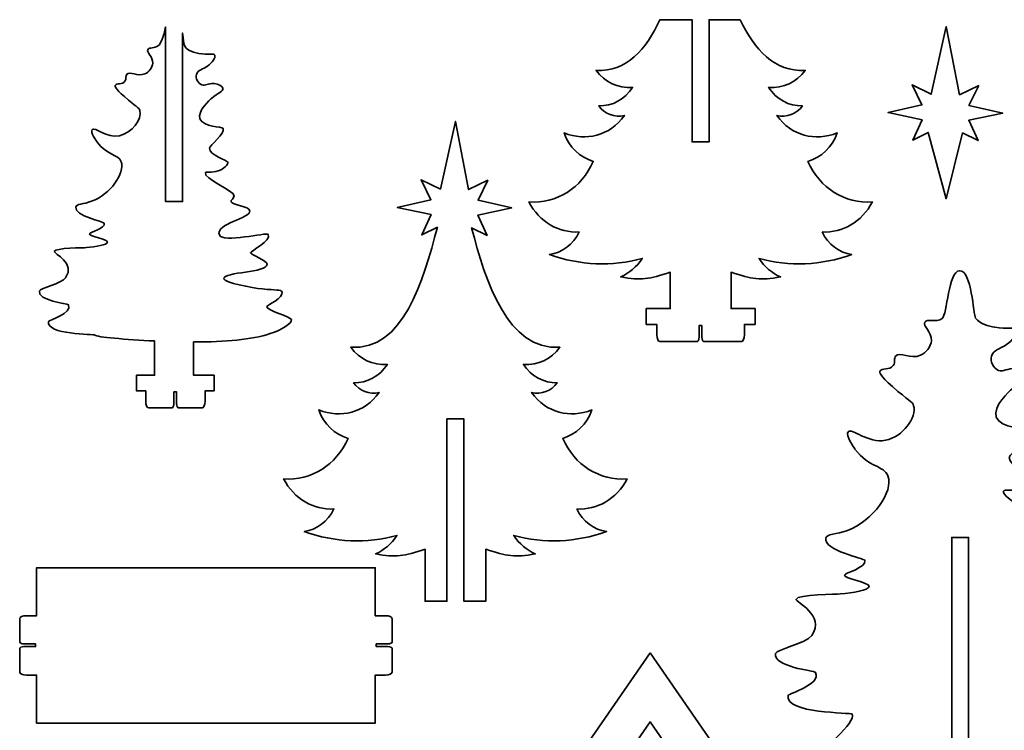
# Model space of a CAD drawing. Header units: inches. Extents: x -34.1 to 34.9, y -29.1 to 30.6.
# Tile 8 of 42: x -24.8 to -17.9, y -8.1 to -3.1. Entities that reach past the tile are written whole.
import ezdxf

# ---------------------------------------------------------------- set-up
doc = ezdxf.new("R2010")
doc.units = ezdxf.units.IN
doc.header["$MEASUREMENT"] = 0
doc.layers.add('Layer 1', color=7, linetype='Continuous')

msp = doc.modelspace()

# ---------------------------------------------------------------- linework, layer by layer
at = {"layer": 'Layer 1', "color": 242, "lineweight": 35}
for points, knots in [([(-19.1758, -4.6147), (-19.1343, -4.7027), (-19.0563, -4.7606), (-18.9685, -4.7719), (-19.1826, -4.8499), (-19.4049, -4.8561), (-19.6158, -4.7998), (-19.5775, -4.858), (-19.5261, -4.9023), (-19.466, -4.9289), (-19.6092, -4.9536), (-19.664, -4.9446), (-19.811, -4.896), (-19.811, -4.896), (-19.811, -5.1492), (-19.811, -5.1492), (-19.811, -5.1492), (-19.6439, -5.1492), (-19.6439, -5.1492), (-19.6439, -5.1492), (-19.6439, -5.2603), (-19.6439, -5.2603), (-19.6439, -5.2603), (-19.7176, -5.2603), (-19.7176, -5.2603), (-19.7176, -5.2603), (-19.7176, -5.3333), (-19.7176, -5.3333), (-19.7176, -5.359), (-19.7269, -5.3799), (-19.7383, -5.3799), (-19.7383, -5.3799), (-20.0011, -5.3799), (-20.0011, -5.3799), (-20.0085, -5.3799), (-20.0144, -5.3665), (-20.0144, -5.35), (-20.0144, -5.35), (-20.0144, -5.2685), (-20.0144, -5.2685), (-20.0144, -5.2685), (-20.0339, -5.2685), (-20.0339, -5.2685), (-20.0339, -5.2685), (-20.0339, -5.35), (-20.0339, -5.35), (-20.0339, -5.3665), (-20.0398, -5.3799), (-20.0472, -5.3799), (-20.0472, -5.3799), (-20.3081, -5.3799), (-20.3081, -5.3799), (-20.3196, -5.3799), (-20.3289, -5.359), (-20.3289, -5.3333), (-20.3289, -5.3333), (-20.3289, -5.2603), (-20.3289, -5.2603), (-20.3289, -5.2603), (-20.4026, -5.2603), (-20.4026, -5.2603), (-20.4026, -5.2603), (-20.4026, -5.1492), (-20.4026, -5.1492), (-20.4026, -5.1492), (-20.2351, -5.1492), (-20.2351, -5.1492), (-20.2351, -5.1492), (-20.2351, -4.896), (-20.2351, -4.896), (-20.3822, -4.9446), (-20.4373, -4.9536), (-20.5805, -4.9289), (-20.5204, -4.9023), (-20.469, -4.858), (-20.4306, -4.7998), (-20.6416, -4.8561), (-20.8639, -4.8499), (-21.0779, -4.7719), (-20.9902, -4.7606), (-20.9121, -4.7027), (-20.8706, -4.6147), (-21.0129, -4.6221), (-21.148, -4.5464), (-21.2214, -4.4053), (-21.0275, -4.4179), (-20.8547, -4.3101), (-20.7718, -4.1225), (-20.8659, -4.0944), (-20.9408, -4.0234), (-20.9759, -3.9235), (-20.8229, -3.9846), (-20.657, -3.9458), (-20.555, -3.8013), (-20.6243, -3.8194), (-20.6915, -3.7908), (-20.7335, -3.735), (-20.64, -3.7375), (-20.5521, -3.6898), (-20.4976, -3.6058), (-20.6004, -3.6159), (-20.692, -3.5674), (-20.7527, -3.4871), (-20.5396, -3.4992), (-20.4036, -3.3419), (-20.3076, -3.1337), (-20.3076, -3.1337), (-20.0823, -3.1337), (-20.0823, -3.1337), (-20.0823, -3.1337), (-20.0823, -3.987), (-20.0823, -3.987), (-20.0823, -3.987), (-19.9642, -3.987), (-19.9642, -3.987), (-19.9642, -3.987), (-19.9642, -3.1337), (-19.9642, -3.1337), (-19.9642, -3.1337), (-19.7477, -3.1337), (-19.7477, -3.1337), (-19.6481, -3.3419), (-19.5075, -3.4993), (-19.2938, -3.4871), (-19.3545, -3.5674), (-19.446, -3.6159), (-19.5489, -3.6058), (-19.4944, -3.6898), (-19.4065, -3.7375), (-19.3129, -3.735), (-19.3549, -3.7908), (-19.4221, -3.8194), (-19.4915, -3.8013), (-19.3894, -3.9458), (-19.2236, -3.9846), (-19.0706, -3.9235), (-19.1056, -4.0234), (-19.1805, -4.0944), (-19.2746, -4.1225), (-19.1917, -4.3101), (-19.019, -4.4179), (-18.825, -4.4053), (-18.8984, -4.5464), (-19.0336, -4.6221), (-19.1758, -4.6147)], [0, 0, 0, 0, 0.020833, 0.020833, 0.020833, 0.041667, 0.041667, 0.041667, 0.0625, 0.0625, 0.0625, 0.083333, 0.083333, 0.083333, 0.104167, 0.104167, 0.104167, 0.125, 0.125, 0.125, 0.145833, 0.145833, 0.145833, 0.166667, 0.166667, 0.166667, 0.1875, 0.1875, 0.1875, 0.208333, 0.208333, 0.208333, 0.229167, 0.229167, 0.229167, 0.25, 0.25, 0.25, 0.270833, 0.270833, 0.270833, 0.291667, 0.291667, 0.291667, 0.3125, 0.3125, 0.3125, 0.333333, 0.333333, 0.333333, 0.354167, 0.354167, 0.354167, 0.375, 0.375, 0.375, 0.395833, 0.395833, 0.395833, 0.416667, 0.416667, 0.416667, 0.4375, 0.4375, 0.4375, 0.458333, 0.458333, 0.458333, 0.479167, 0.479167, 0.479167, 0.5, 0.5, 0.5, 0.520833, 0.520833, 0.520833, 0.541667, 0.541667, 0.541667, 0.5625, 0.5625, 0.5625, 0.583333, 0.583333, 0.583333, 0.604167, 0.604167, 0.604167, 0.625, 0.625, 0.625, 0.645833, 0.645833, 0.645833, 0.666667, 0.666667, 0.666667, 0.6875, 0.6875, 0.6875, 0.708333, 0.708333, 0.708333, 0.729167, 0.729167, 0.729167, 0.75, 0.75, 0.75, 0.770833, 0.770833, 0.770833, 0.791667, 0.791667, 0.791667, 0.8125, 0.8125, 0.8125, 0.833333, 0.833333, 0.833333, 0.854167, 0.854167, 0.854167, 0.875, 0.875, 0.875, 0.895833, 0.895833, 0.895833, 0.916667, 0.916667, 0.916667, 0.9375, 0.9375, 0.9375, 0.958333, 0.958333, 0.958333, 0.979167, 0.979167, 0.979167, 1, 1, 1, 1]), ([(-23.0252, -5.3238), (-23.1613, -5.3677), (-23.3335, -5.3823), (-23.5599, -5.3822), (-23.5599, -5.3822), (-23.5599, -5.6149), (-23.5599, -5.6149), (-23.5599, -5.6149), (-23.4177, -5.6149), (-23.4177, -5.6149), (-23.4177, -5.6149), (-23.4177, -5.7244), (-23.4177, -5.7244), (-23.4177, -5.7244), (-23.4804, -5.7244), (-23.4804, -5.7244), (-23.4804, -5.7244), (-23.4804, -5.7311), (-23.4804, -5.7311), (-23.4804, -5.7311), (-23.4804, -5.7959), (-23.4804, -5.7959), (-23.4804, -5.8216), (-23.4897, -5.8425), (-23.5011, -5.8425), (-23.5011, -5.8425), (-23.6653, -5.8425), (-23.6653, -5.8425), (-23.6726, -5.8425), (-23.6785, -5.8291), (-23.6785, -5.8126), (-23.6785, -5.8126), (-23.6785, -5.7311), (-23.6785, -5.7311), (-23.6785, -5.7311), (-23.6981, -5.7311), (-23.6981, -5.7311), (-23.6981, -5.7311), (-23.6981, -5.8126), (-23.6981, -5.8126), (-23.6981, -5.8291), (-23.704, -5.8425), (-23.7113, -5.8425), (-23.7113, -5.8425), (-23.8736, -5.8425), (-23.8736, -5.8425), (-23.885, -5.8425), (-23.8943, -5.8216), (-23.8943, -5.7959), (-23.8943, -5.7959), (-23.8943, -5.7311), (-23.8943, -5.7311), (-23.8943, -5.7311), (-23.8943, -5.7244), (-23.8943, -5.7244), (-23.8943, -5.7244), (-23.9585, -5.7244), (-23.9585, -5.7244), (-23.9585, -5.7244), (-23.9585, -5.6149), (-23.9585, -5.6149), (-23.9585, -5.6149), (-23.8325, -5.6149), (-23.8325, -5.6149), (-23.8325, -5.6149), (-23.8325, -5.3753), (-23.8325, -5.3753), (-24.0296, -5.3657), (-24.2404, -5.3478), (-24.2472, -5.3352), (-24.2526, -5.3251), (-24.5916, -5.3341), (-24.5725, -5.2394), (-24.5704, -5.2292), (-24.4045, -5.1861), (-24.4338, -5.1229), (-24.4385, -5.1128), (-24.6509, -5.0961), (-24.6363, -5.0258), (-24.632, -5.0056), (-24.4814, -4.9763), (-24.4531, -4.9348), (-24.3822, -4.8307), (-24.5351, -4.7646), (-24.5325, -4.7516), (-24.5271, -4.7249), (-24.3217, -4.725), (-24.308, -4.7241), (-24.2448, -4.7198), (-24.1623, -4.7039), (-24.1619, -4.686), (-24.1614, -4.6636), (-24.2884, -4.6473), (-24.2865, -4.6281), (-24.2855, -4.618), (-24.1753, -4.5898), (-24.1831, -4.5536), (-24.1853, -4.5429), (-24.3922, -4.5031), (-24.3821, -4.4413), (-24.3785, -4.4191), (-24.3276, -4.4213), (-24.272, -4.4011), (-24.1429, -4.3542), (-24.0356, -4.2032), (-24.0657, -4.1247), (-24.0867, -4.0696), (-24.1624, -4.084), (-24.2335, -3.9877), (-24.2367, -3.9833), (-24.2837, -3.9188), (-24.2677, -3.9004), (-24.2484, -3.8781), (-24.1692, -3.9605), (-24.0776, -3.9432), (-23.9911, -3.9268), (-23.9177, -3.8259), (-23.9353, -3.7679), (-23.9426, -3.7437), (-23.9596, -3.7434), (-24.0433, -3.6705), (-24.1095, -3.6128), (-24.1084, -3.5969), (-24.1058, -3.5911), (-24.0984, -3.5749), (-24.0586, -3.5889), (-24.039, -3.5636), (-24.0249, -3.5452), (-24.0385, -3.5284), (-24.0263, -3.5148), (-24.0046, -3.4906), (-23.952, -3.5342), (-23.9003, -3.5117), (-23.8717, -3.4992), (-23.8475, -3.4681), (-23.8453, -3.4375), (-23.8419, -3.3912), (-23.8903, -3.3642), (-23.8792, -3.3433), (-23.8683, -3.3228), (-23.8356, -3.3388), (-23.8041, -3.3145), (-23.7908, -3.3043), (-23.7687, -3.2459), (-23.7553, -3.1845), (-23.7553, -3.1845), (-23.7553, -4.4032), (-23.7553, -4.4032), (-23.7553, -4.4032), (-23.6372, -4.4032), (-23.6372, -4.4032), (-23.6372, -4.4032), (-23.6372, -3.2269), (-23.6372, -3.2269), (-23.6232, -3.3183), (-23.6394, -3.3449), (-23.523, -3.3691), (-23.4593, -3.3823), (-23.4216, -3.3645), (-23.4133, -3.381), (-23.4049, -3.3977), (-23.4329, -3.4363), (-23.4635, -3.4575), (-23.4938, -3.4784), (-23.5304, -3.4847), (-23.5401, -3.5152), (-23.5485, -3.5416), (-23.5298, -3.5777), (-23.5036, -3.5882), (-23.4787, -3.5982), (-23.46, -3.5749), (-23.4175, -3.5798), (-23.3912, -3.5828), (-23.3569, -3.5964), (-23.3554, -3.6137), (-23.3536, -3.6335), (-23.3905, -3.6432), (-23.4359, -3.6828), (-23.4452, -3.691), (-23.5359, -3.7717), (-23.516, -3.825), (-23.4936, -3.8853), (-23.3615, -3.8794), (-23.3551, -3.8918), (-23.3367, -3.9272), (-23.4494, -4.0141), (-23.45, -4.0302), (-23.4516, -4.0799), (-23.3243, -4.1158), (-23.3215, -4.1276), (-23.317, -4.1464), (-23.3526, -4.1752), (-23.3878, -4.1883), (-23.4372, -4.2066), (-23.4736, -4.1895), (-23.4782, -4.201), (-23.4938, -4.2397), (-23.2782, -4.3292), (-23.2777, -4.3619), (-23.2774, -4.3815), (-23.3031, -4.3913), (-23.2989, -4.4057), (-23.2938, -4.423), (-23.1715, -4.4365), (-23.1676, -4.4678), (-23.1609, -4.5214), (-23.4119, -4.557), (-23.3808, -4.6358), (-23.357, -4.6962), (-23.0498, -4.614), (-23.0391, -4.633), (-23.0156, -4.675), (-23.164, -4.75), (-23.1634, -4.7601), (-23.1625, -4.7727), (-23.0476, -4.8146), (-23.0476, -4.8391), (-23.0476, -4.9027), (-23.3504, -4.8901), (-23.3497, -4.9422), (-23.3494, -4.9671), (-23.1517, -5.0053), (-23.0787, -5.0128), (-22.9887, -5.022), (-22.9488, -5.016), (-22.943, -5.0339), (-22.9298, -5.0743), (-23.0487, -5.1265), (-23.0491, -5.1366), (-23.0503, -5.1629), (-22.8819, -5.2069), (-22.8779, -5.2257), (-22.8723, -5.2519), (-22.9463, -5.2984), (-23.0252, -5.3238)], [0, 0, 0, 0, 0.012821, 0.012821, 0.012821, 0.025641, 0.025641, 0.025641, 0.038462, 0.038462, 0.038462, 0.051282, 0.051282, 0.051282, 0.064103, 0.064103, 0.064103, 0.076923, 0.076923, 0.076923, 0.089744, 0.089744, 0.089744, 0.102564, 0.102564, 0.102564, 0.115385, 0.115385, 0.115385, 0.128205, 0.128205, 0.128205, 0.141026, 0.141026, 0.141026, 0.153846, 0.153846, 0.153846, 0.166667, 0.166667, 0.166667, 0.179487, 0.179487, 0.179487, 0.192308, 0.192308, 0.192308, 0.205128, 0.205128, 0.205128, 0.217949, 0.217949, 0.217949, 0.230769, 0.230769, 0.230769, 0.24359, 0.24359, 0.24359, 0.25641, 0.25641, 0.25641, 0.269231, 0.269231, 0.269231, 0.282051, 0.282051, 0.282051, 0.294872, 0.294872, 0.294872, 0.307692, 0.307692, 0.307692, 0.320513, 0.320513, 0.320513, 0.333333, 0.333333, 0.333333, 0.346154, 0.346154, 0.346154, 0.358974, 0.358974, 0.358974, 0.371795, 0.371795, 0.371795, 0.384615, 0.384615, 0.384615, 0.397436, 0.397436, 0.397436, 0.410256, 0.410256, 0.410256, 0.423077, 0.423077, 0.423077, 0.435897, 0.435897, 0.435897, 0.448718, 0.448718, 0.448718, 0.461538, 0.461538, 0.461538, 0.474359, 0.474359, 0.474359, 0.487179, 0.487179, 0.487179, 0.5, 0.5, 0.5, 0.512821, 0.512821, 0.512821, 0.525641, 0.525641, 0.525641, 0.538462, 0.538462, 0.538462, 0.551282, 0.551282, 0.551282, 0.564103, 0.564103, 0.564103, 0.576923, 0.576923, 0.576923, 0.589744, 0.589744, 0.589744, 0.602564, 0.602564, 0.602564, 0.615385, 0.615385, 0.615385, 0.628205, 0.628205, 0.628205, 0.641026, 0.641026, 0.641026, 0.653846, 0.653846, 0.653846, 0.666667, 0.666667, 0.666667, 0.679487, 0.679487, 0.679487, 0.692308, 0.692308, 0.692308, 0.705128, 0.705128, 0.705128, 0.717949, 0.717949, 0.717949, 0.730769, 0.730769, 0.730769, 0.74359, 0.74359, 0.74359, 0.75641, 0.75641, 0.75641, 0.769231, 0.769231, 0.769231, 0.782051, 0.782051, 0.782051, 0.794872, 0.794872, 0.794872, 0.807692, 0.807692, 0.807692, 0.820513, 0.820513, 0.820513, 0.833333, 0.833333, 0.833333, 0.846154, 0.846154, 0.846154, 0.858974, 0.858974, 0.858974, 0.871795, 0.871795, 0.871795, 0.884615, 0.884615, 0.884615, 0.897436, 0.897436, 0.897436, 0.910256, 0.910256, 0.910256, 0.923077, 0.923077, 0.923077, 0.935897, 0.935897, 0.935897, 0.948718, 0.948718, 0.948718, 0.961538, 0.961538, 0.961538, 0.974359, 0.974359, 0.974359, 0.987179, 0.987179, 0.987179, 1, 1, 1, 1]), ([(-18.083, -3.5924), (-18.083, -3.5924), (-18.1513, -3.7317), (-18.1513, -3.7317), (-18.1513, -3.7317), (-17.916, -3.7855), (-17.916, -3.7855), (-17.916, -3.7855), (-18.1526, -3.8357), (-18.1526, -3.8357), (-18.1526, -3.8357), (-18.0877, -3.9767), (-18.0877, -3.9767), (-18.0877, -3.9767), (-18.1959, -3.9236), (-18.1959, -3.9236), (-18.1959, -3.9236), (-18.3092, -4.3834), (-18.3092, -4.3834), (-18.3092, -4.3834), (-18.4351, -3.9202), (-18.4351, -3.9202), (-18.4351, -3.9202), (-18.5434, -3.9732), (-18.5434, -3.9732), (-18.5434, -3.9732), (-18.4784, -3.8323), (-18.4784, -3.8323), (-18.4784, -3.8323), (-18.715, -3.7821), (-18.715, -3.7821), (-18.715, -3.7821), (-18.4797, -3.7283), (-18.4797, -3.7283), (-18.4797, -3.7283), (-18.548, -3.589), (-18.548, -3.589), (-18.548, -3.589), (-18.4141, -3.6539), (-18.4141, -3.6539), (-18.4141, -3.6539), (-18.3092, -3.1821), (-18.3092, -3.1821), (-18.3092, -3.1821), (-18.2169, -3.6573), (-18.2169, -3.6573), (-18.2169, -3.6573), (-18.083, -3.5924), (-18.083, -3.5924)], [0, 0, 0, 0, 0.0625, 0.0625, 0.0625, 0.125, 0.125, 0.125, 0.1875, 0.1875, 0.1875, 0.25, 0.25, 0.25, 0.3125, 0.3125, 0.3125, 0.375, 0.375, 0.375, 0.4375, 0.4375, 0.4375, 0.5, 0.5, 0.5, 0.5625, 0.5625, 0.5625, 0.625, 0.625, 0.625, 0.6875, 0.6875, 0.6875, 0.75, 0.75, 0.75, 0.8125, 0.8125, 0.8125, 0.875, 0.875, 0.875, 0.9375, 0.9375, 0.9375, 1, 1, 1, 1]), ([(-20.8866, -6.5475), (-20.8452, -6.6354), (-20.7671, -6.6933), (-20.6793, -6.7046), (-20.8934, -6.7826), (-21.1157, -6.7888), (-21.3266, -6.7325), (-21.2883, -6.7907), (-21.2369, -6.8351), (-21.1768, -6.8617), (-21.32, -6.8864), (-21.3748, -6.8773), (-21.5218, -6.8287), (-21.5218, -6.8287), (-21.5218, -7.1911), (-21.5218, -7.1911), (-21.5218, -7.1911), (-21.675, -7.1911), (-21.675, -7.1911), (-21.675, -7.1911), (-21.675, -5.9197), (-21.675, -5.9197), (-21.675, -5.9197), (-21.7931, -5.9197), (-21.7931, -5.9197), (-21.7931, -5.9197), (-21.7931, -7.1911), (-21.7931, -7.1911), (-21.7931, -7.1911), (-21.9459, -7.1911), (-21.9459, -7.1911), (-21.9459, -7.1911), (-21.9459, -6.8287), (-21.9459, -6.8287), (-22.093, -6.8773), (-22.1481, -6.8864), (-22.2913, -6.8617), (-22.2312, -6.8351), (-22.1798, -6.7907), (-22.1414, -6.7325), (-22.3524, -6.7888), (-22.5747, -6.7826), (-22.7887, -6.7046), (-22.701, -6.6933), (-22.6229, -6.6354), (-22.5815, -6.5475), (-22.7237, -6.5548), (-22.8588, -6.4791), (-22.9322, -6.338), (-22.7383, -6.3506), (-22.5655, -6.2428), (-22.4826, -6.0552), (-22.5767, -6.0271), (-22.6516, -5.9561), (-22.6867, -5.8562), (-22.5337, -5.9173), (-22.3678, -5.8786), (-22.2658, -5.734), (-22.3351, -5.7521), (-22.4023, -5.7235), (-22.4444, -5.6677), (-22.3508, -5.6702), (-22.2629, -5.6225), (-22.2084, -5.5385), (-22.3112, -5.5486), (-22.4028, -5.5001), (-22.4635, -5.4198), (-22.097, -5.4407), (-21.9581, -4.9601), (-21.8599, -4.582), (-21.8599, -4.582), (-21.9682, -4.6351), (-21.9682, -4.6351), (-21.9682, -4.6351), (-21.9032, -4.4941), (-21.9032, -4.4941), (-21.9032, -4.4941), (-22.1398, -4.4439), (-22.1398, -4.4439), (-22.1398, -4.4439), (-21.9045, -4.3901), (-21.9045, -4.3901), (-21.9045, -4.3901), (-21.9728, -4.2508), (-21.9728, -4.2508), (-21.9728, -4.2508), (-21.8389, -4.3157), (-21.8389, -4.3157), (-21.8389, -4.3157), (-21.734, -3.8439), (-21.734, -3.8439), (-21.734, -3.8439), (-21.6417, -4.3191), (-21.6417, -4.3191), (-21.6417, -4.3191), (-21.5079, -4.2542), (-21.5079, -4.2542), (-21.5079, -4.2542), (-21.5762, -4.3936), (-21.5762, -4.3936), (-21.5762, -4.3936), (-21.3409, -4.4473), (-21.3409, -4.4473), (-21.3409, -4.4473), (-21.5774, -4.4976), (-21.5774, -4.4976), (-21.5774, -4.4976), (-21.5125, -4.6385), (-21.5125, -4.6385), (-21.5125, -4.6385), (-21.6207, -4.5854), (-21.6207, -4.5854), (-21.5226, -4.9636), (-21.371, -5.4407), (-21.0046, -5.4198), (-21.0653, -5.5001), (-21.1569, -5.5486), (-21.2597, -5.5385), (-21.2052, -5.6225), (-21.1173, -5.6702), (-21.0237, -5.6677), (-21.0657, -5.7235), (-21.1329, -5.7521), (-21.2023, -5.734), (-21.1003, -5.8786), (-20.9344, -5.9173), (-20.7814, -5.8562), (-20.8165, -5.9561), (-20.8913, -6.0271), (-20.9855, -6.0552), (-20.9025, -6.2428), (-20.7298, -6.3506), (-20.5359, -6.338), (-20.6093, -6.4791), (-20.7444, -6.5548), (-20.8866, -6.5475)], [0, 0, 0, 0, 0.022222, 0.022222, 0.022222, 0.044444, 0.044444, 0.044444, 0.066667, 0.066667, 0.066667, 0.088889, 0.088889, 0.088889, 0.111111, 0.111111, 0.111111, 0.133333, 0.133333, 0.133333, 0.155556, 0.155556, 0.155556, 0.177778, 0.177778, 0.177778, 0.2, 0.2, 0.2, 0.222222, 0.222222, 0.222222, 0.244444, 0.244444, 0.244444, 0.266667, 0.266667, 0.266667, 0.288889, 0.288889, 0.288889, 0.311111, 0.311111, 0.311111, 0.333333, 0.333333, 0.333333, 0.355556, 0.355556, 0.355556, 0.377778, 0.377778, 0.377778, 0.4, 0.4, 0.4, 0.422222, 0.422222, 0.422222, 0.444444, 0.444444, 0.444444, 0.466667, 0.466667, 0.466667, 0.488889, 0.488889, 0.488889, 0.511111, 0.511111, 0.511111, 0.533333, 0.533333, 0.533333, 0.555556, 0.555556, 0.555556, 0.577778, 0.577778, 0.577778, 0.6, 0.6, 0.6, 0.622222, 0.622222, 0.622222, 0.644444, 0.644444, 0.644444, 0.666667, 0.666667, 0.666667, 0.688889, 0.688889, 0.688889, 0.711111, 0.711111, 0.711111, 0.733333, 0.733333, 0.733333, 0.755556, 0.755556, 0.755556, 0.777778, 0.777778, 0.777778, 0.8, 0.8, 0.8, 0.822222, 0.822222, 0.822222, 0.844444, 0.844444, 0.844444, 0.866667, 0.866667, 0.866667, 0.888889, 0.888889, 0.888889, 0.911111, 0.911111, 0.911111, 0.933333, 0.933333, 0.933333, 0.955556, 0.955556, 0.955556, 0.977778, 0.977778, 0.977778, 1, 1, 1, 1]), ([(-17.0437, -8.6068), (-17.0437, -8.6068), (-18.1537, -8.6068), (-18.1537, -8.6068), (-18.1537, -8.6068), (-18.1537, -6.7461), (-18.1537, -6.7461), (-18.1537, -6.7461), (-18.2718, -6.7461), (-18.2718, -6.7461), (-18.2718, -6.7461), (-18.2718, -8.6068), (-18.2718, -8.6068), (-18.2718, -8.6068), (-19.366, -8.6068), (-19.366, -8.6068), (-19.3433, -8.5828), (-19.305, -8.5353), (-19.3192, -8.5054), (-19.3291, -8.4846), (-19.6712, -8.4491), (-19.6602, -8.3807), (-19.6549, -8.3474), (-19.4698, -8.3936), (-19.2744, -8.2954), (-19.1736, -8.2448), (-18.937, -8.033), (-18.9654, -7.9801), (-18.9729, -7.9662), (-19.4385, -7.9785), (-19.4122, -7.8484), (-19.4094, -7.8345), (-19.1815, -7.7753), (-19.2217, -7.6885), (-19.2282, -7.6746), (-19.5198, -7.6517), (-19.4998, -7.5552), (-19.494, -7.5274), (-19.2871, -7.4872), (-19.2482, -7.4301), (-19.1508, -7.2872), (-19.3609, -7.1964), (-19.3573, -7.1785), (-19.3499, -7.1419), (-19.0678, -7.142), (-19.049, -7.1407), (-18.9622, -7.1349), (-18.8488, -7.113), (-18.8483, -7.0884), (-18.8476, -7.0577), (-19.0221, -7.0353), (-19.0195, -7.0089), (-19.0181, -6.995), (-18.8667, -6.9564), (-18.8774, -6.9066), (-18.8805, -6.892), (-19.1646, -6.8372), (-19.1508, -6.7524), (-19.1458, -6.7218), (-19.0759, -6.7249), (-18.9995, -6.6972), (-18.8223, -6.6327), (-18.6749, -6.4254), (-18.7161, -6.3175), (-18.7451, -6.2419), (-18.849, -6.2616), (-18.9466, -6.1294), (-18.9511, -6.1234), (-19.0156, -6.0348), (-18.9936, -6.0095), (-18.967, -5.9789), (-18.8583, -6.0921), (-18.7326, -6.0683), (-18.6138, -6.0458), (-18.513, -5.9072), (-18.5371, -5.8275), (-18.5471, -5.7944), (-18.5705, -5.7939), (-18.6854, -5.6938), (-18.7764, -5.6145), (-18.7748, -5.5927), (-18.7712, -5.5847), (-18.7612, -5.5624), (-18.7065, -5.5817), (-18.6796, -5.5469), (-18.6601, -5.5217), (-18.6788, -5.4986), (-18.6621, -5.48), (-18.6323, -5.4466), (-18.5601, -5.5066), (-18.4891, -5.4756), (-18.4497, -5.4584), (-18.4165, -5.4158), (-18.4135, -5.3738), (-18.4088, -5.3101), (-18.4752, -5.2731), (-18.46, -5.2444), (-18.4451, -5.2163), (-18.3812, -5.2516), (-18.3378, -5.2182), (-18.3038, -5.192), (-18.2937, -4.8879), (-18.2168, -4.8854), (-18.1296, -4.8826), (-18.1232, -5.1916), (-18.105, -5.2158), (-18.0728, -5.2587), (-18.0157, -5.2705), (-17.9709, -5.2798), (-17.8833, -5.298), (-17.8316, -5.2735), (-17.8202, -5.2962), (-17.8086, -5.319), (-17.847, -5.3722), (-17.8892, -5.4012), (-17.9308, -5.4299), (-17.981, -5.4386), (-17.9944, -5.4805), (-18.0059, -5.5168), (-17.9802, -5.5664), (-17.9442, -5.5808), (-17.91, -5.5945), (-17.8844, -5.5625), (-17.826, -5.5692), (-17.7898, -5.5733), (-17.7428, -5.592), (-17.7406, -5.6157), (-17.7382, -5.643), (-17.7888, -5.6563), (-17.8512, -5.7107), (-17.864, -5.7219), (-17.9885, -5.8327), (-17.9613, -5.906), (-17.9305, -5.9888), (-17.7491, -5.9806), (-17.7402, -5.9977), (-17.7149, -6.0463), (-17.8698, -6.1657), (-17.8706, -6.1877), (-17.8728, -6.256), (-17.6979, -6.3054), (-17.6941, -6.3215), (-17.688, -6.3474), (-17.7368, -6.3869), (-17.7852, -6.4049), (-17.853, -6.43), (-17.903, -6.4066), (-17.9093, -6.4223), (-17.9307, -6.4756), (-17.6347, -6.5985), (-17.634, -6.6434), (-17.6336, -6.6703), (-17.6689, -6.6837), (-17.6631, -6.7035), (-17.6561, -6.7273), (-17.4882, -6.7458), (-17.4828, -6.7888), (-17.4735, -6.8623), (-17.8182, -6.9113), (-17.7755, -7.0195), (-17.7428, -7.1025), (-17.3209, -6.9896), (-17.3063, -7.0157), (-17.274, -7.0734), (-17.4779, -7.1763), (-17.4769, -7.1902), (-17.4758, -7.2075), (-17.3179, -7.265), (-17.3179, -7.2988), (-17.318, -7.3861), (-17.7337, -7.3688), (-17.7329, -7.4403), (-17.7325, -7.4745), (-17.4609, -7.527), (-17.3606, -7.5373), (-17.2371, -7.5499), (-17.1823, -7.5416), (-17.1743, -7.5662), (-17.1561, -7.6218), (-17.3195, -7.6934), (-17.3201, -7.7073), (-17.3217, -7.7434), (-17.0904, -7.8039), (-17.0849, -7.8296), (-17.0772, -7.8656), (-17.1788, -7.9295), (-17.2871, -7.9644), (-17.4903, -8.0299), (-17.6424, -7.9696), (-17.6708, -8.0317), (-17.689, -8.0715), (-17.6364, -8.248), (-17.3185, -8.2184), (-17.1553, -8.2032), (-17.0569, -8.1319), (-17.0363, -8.162), (-16.9982, -8.2176), (-17.1665, -8.3303), (-17.1668, -8.3503), (-17.1672, -8.382), (-17.1116, -8.3938), (-17.1147, -8.4191), (-17.118, -8.4466), (-17.1873, -8.4617), (-17.2276, -8.4661), (-17.2987, -8.4739), (-17.3395, -8.4552), (-17.3432, -8.4641), (-17.35, -8.4806), (-17.2186, -8.5798), (-17.0437, -8.6068)], [0, 0, 0, 0, 0.014286, 0.014286, 0.014286, 0.028571, 0.028571, 0.028571, 0.042857, 0.042857, 0.042857, 0.057143, 0.057143, 0.057143, 0.071429, 0.071429, 0.071429, 0.085714, 0.085714, 0.085714, 0.1, 0.1, 0.1, 0.114286, 0.114286, 0.114286, 0.128571, 0.128571, 0.128571, 0.142857, 0.142857, 0.142857, 0.157143, 0.157143, 0.157143, 0.171429, 0.171429, 0.171429, 0.185714, 0.185714, 0.185714, 0.2, 0.2, 0.2, 0.214286, 0.214286, 0.214286, 0.228571, 0.228571, 0.228571, 0.242857, 0.242857, 0.242857, 0.257143, 0.257143, 0.257143, 0.271429, 0.271429, 0.271429, 0.285714, 0.285714, 0.285714, 0.3, 0.3, 0.3, 0.314286, 0.314286, 0.314286, 0.328571, 0.328571, 0.328571, 0.342857, 0.342857, 0.342857, 0.357143, 0.357143, 0.357143, 0.371429, 0.371429, 0.371429, 0.385714, 0.385714, 0.385714, 0.4, 0.4, 0.4, 0.414286, 0.414286, 0.414286, 0.428571, 0.428571, 0.428571, 0.442857, 0.442857, 0.442857, 0.457143, 0.457143, 0.457143, 0.471429, 0.471429, 0.471429, 0.485714, 0.485714, 0.485714, 0.5, 0.5, 0.5, 0.514286, 0.514286, 0.514286, 0.528571, 0.528571, 0.528571, 0.542857, 0.542857, 0.542857, 0.557143, 0.557143, 0.557143, 0.571429, 0.571429, 0.571429, 0.585714, 0.585714, 0.585714, 0.6, 0.6, 0.6, 0.614286, 0.614286, 0.614286, 0.628571, 0.628571, 0.628571, 0.642857, 0.642857, 0.642857, 0.657143, 0.657143, 0.657143, 0.671429, 0.671429, 0.671429, 0.685714, 0.685714, 0.685714, 0.7, 0.7, 0.7, 0.714286, 0.714286, 0.714286, 0.728571, 0.728571, 0.728571, 0.742857, 0.742857, 0.742857, 0.757143, 0.757143, 0.757143, 0.771429, 0.771429, 0.771429, 0.785714, 0.785714, 0.785714, 0.8, 0.8, 0.8, 0.814286, 0.814286, 0.814286, 0.828571, 0.828571, 0.828571, 0.842857, 0.842857, 0.842857, 0.857143, 0.857143, 0.857143, 0.871429, 0.871429, 0.871429, 0.885714, 0.885714, 0.885714, 0.9, 0.9, 0.9, 0.914286, 0.914286, 0.914286, 0.928571, 0.928571, 0.928571, 0.942857, 0.942857, 0.942857, 0.957143, 0.957143, 0.957143, 0.971429, 0.971429, 0.971429, 0.985714, 0.985714, 0.985714, 1, 1, 1, 1]), ([(-22.2865, -7.4889), (-22.2865, -7.4889), (-22.2865, -7.5084), (-22.2865, -7.5084), (-22.2865, -7.5084), (-22.205, -7.5084), (-22.205, -7.5084), (-22.1885, -7.5084), (-22.1751, -7.5144), (-22.1751, -7.5217), (-22.1751, -7.5217), (-22.1751, -7.6859), (-22.1751, -7.6859), (-22.1751, -7.6973), (-22.196, -7.7066), (-22.2217, -7.7066), (-22.2217, -7.7066), (-22.2865, -7.7066), (-22.2865, -7.7066), (-22.2865, -7.7066), (-22.2932, -7.7066), (-22.2932, -7.7066), (-22.2932, -7.7066), (-22.2932, -8.0413), (-22.2932, -8.0413), (-22.2932, -8.0413), (-24.6554, -8.0413), (-24.6554, -8.0413), (-24.6554, -8.0413), (-24.6554, -7.7066), (-24.6554, -7.7066), (-24.6554, -7.7066), (-24.6622, -7.7066), (-24.6622, -7.7066), (-24.6622, -7.7066), (-24.7269, -7.7066), (-24.7269, -7.7066), (-24.7527, -7.7066), (-24.7735, -7.6973), (-24.7735, -7.6859), (-24.7735, -7.6859), (-24.7735, -7.5217), (-24.7735, -7.5217), (-24.7735, -7.5144), (-24.7602, -7.5084), (-24.7437, -7.5084), (-24.7437, -7.5084), (-24.6622, -7.5084), (-24.6622, -7.5084), (-24.6622, -7.5084), (-24.6622, -7.4889), (-24.6622, -7.4889), (-24.6622, -7.4889), (-24.7437, -7.4889), (-24.7437, -7.4889), (-24.7602, -7.4889), (-24.7735, -7.483), (-24.7735, -7.4757), (-24.7735, -7.4757), (-24.7735, -7.3134), (-24.7735, -7.3134), (-24.7735, -7.3019), (-24.7527, -7.2927), (-24.7269, -7.2927), (-24.7269, -7.2927), (-24.6622, -7.2927), (-24.6622, -7.2927), (-24.6622, -7.2927), (-24.6554, -7.2927), (-24.6554, -7.2927), (-24.6554, -7.2927), (-24.6554, -6.958), (-24.6554, -6.958), (-24.6554, -6.958), (-22.2932, -6.958), (-22.2932, -6.958), (-22.2932, -6.958), (-22.2932, -7.2927), (-22.2932, -7.2927), (-22.2932, -7.2927), (-22.2865, -7.2927), (-22.2865, -7.2927), (-22.2865, -7.2927), (-22.2217, -7.2927), (-22.2217, -7.2927), (-22.196, -7.2927), (-22.1751, -7.3019), (-22.1751, -7.3134), (-22.1751, -7.3134), (-22.1751, -7.4757), (-22.1751, -7.4757), (-22.1751, -7.483), (-22.1885, -7.4889), (-22.205, -7.4889), (-22.205, -7.4889), (-22.2865, -7.4889), (-22.2865, -7.4889)], [0, 0, 0, 0, 0.03125, 0.03125, 0.03125, 0.0625, 0.0625, 0.0625, 0.09375, 0.09375, 0.09375, 0.125, 0.125, 0.125, 0.15625, 0.15625, 0.15625, 0.1875, 0.1875, 0.1875, 0.21875, 0.21875, 0.21875, 0.25, 0.25, 0.25, 0.28125, 0.28125, 0.28125, 0.3125, 0.3125, 0.3125, 0.34375, 0.34375, 0.34375, 0.375, 0.375, 0.375, 0.40625, 0.40625, 0.40625, 0.4375, 0.4375, 0.4375, 0.46875, 0.46875, 0.46875, 0.5, 0.5, 0.5, 0.53125, 0.53125, 0.53125, 0.5625, 0.5625, 0.5625, 0.59375, 0.59375, 0.59375, 0.625, 0.625, 0.625, 0.65625, 0.65625, 0.65625, 0.6875, 0.6875, 0.6875, 0.71875, 0.71875, 0.71875, 0.75, 0.75, 0.75, 0.78125, 0.78125, 0.78125, 0.8125, 0.8125, 0.8125, 0.84375, 0.84375, 0.84375, 0.875, 0.875, 0.875, 0.90625, 0.90625, 0.90625, 0.9375, 0.9375, 0.9375, 0.96875, 0.96875, 0.96875, 1, 1, 1, 1]), ([(-20.3754, -7.551), (-20.3754, -7.551), (-22.3359, -10.3919), (-22.3359, -10.3919), (-22.2333, -10.4945), (-22.0629, -10.4789), (-21.9806, -10.3596), (-21.9806, -10.3596), (-20.3754, -8.0322), (-20.3754, -8.0322), (-20.3754, -8.0322), (-18.7703, -10.3596), (-18.7703, -10.3596), (-18.688, -10.4789), (-18.5175, -10.4945), (-18.415, -10.3919), (-18.415, -10.3919), (-20.3754, -7.551), (-20.3754, -7.551)], [0, 0, 0, 0, 0.166667, 0.166667, 0.166667, 0.333333, 0.333333, 0.333333, 0.5, 0.5, 0.5, 0.666667, 0.666667, 0.666667, 0.833333, 0.833333, 0.833333, 1, 1, 1, 1])]:
    msp.add_open_spline(points, degree=3, knots=knots, dxfattribs=at)

doc.saveas('drawing.dxf')
